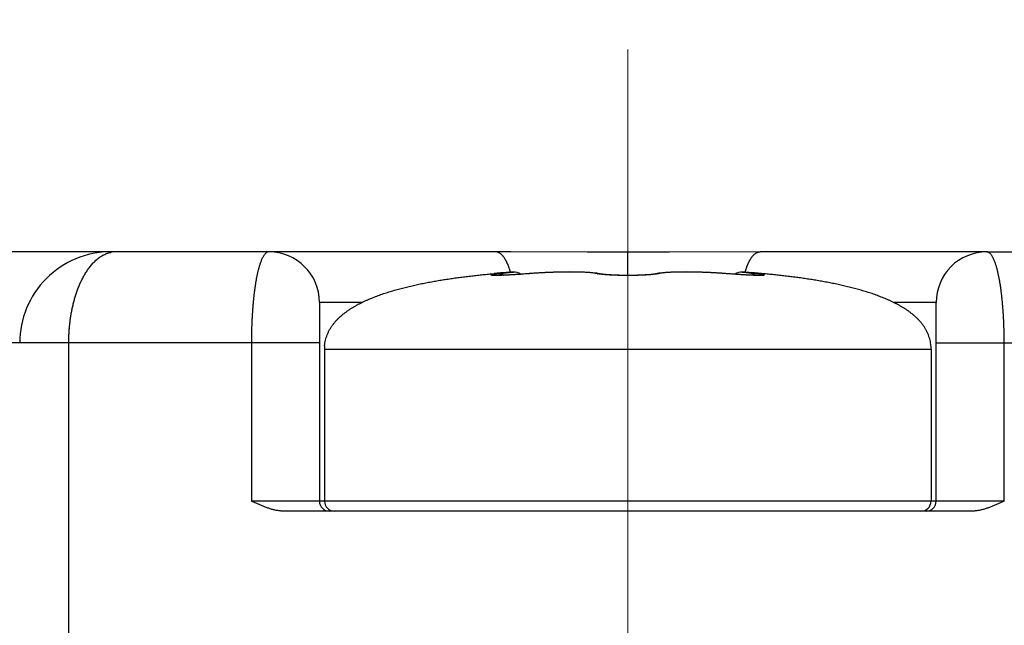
# Model space of a CAD drawing. Header units: millimetres. Extents: x 0 to 594, y 0 to 420.
# Tile 116 of 132: x 510.14 to 519.87, y 266.36 to 272.35. Entities that reach past the tile are written whole.
import ezdxf

# ---------------------------------------------------------------- set-up
doc = ezdxf.new("R2010")
doc.units = ezdxf.units.MM
doc.header["$LTSCALE"] = 0.257233
doc.linetypes.add('CENTER', pattern=[50.8, 31.75, -6.35, 6.35, -6.35])
doc.layers.add('NoLayerName_001', color=7, linetype='Continuous')
doc.styles.get("Standard").update_dxf_attribs({"font": 'txt', "bigfont": 'extfont2'})
doc.dimstyles.get("Standard").update_dxf_attribs({"dimtxt": 2.5, "dimasz": 2.5, "dimexe": 1, "dimexo": 1, "dimtad": 1, "dimdec": 3, "dimzin": 0, "dimdsep": 46, "dimtxsty": 'Standard', "dimcen": 2.5, "dimadec": 3, "dimazin": 0, "dimtfac": 0.75, "dimtdec": 3, "dimtmove": 0, "dimatfit": 3, "dimfxl": 1, "dimarcsym": 0})

# ---------------------------------------------------------------- blocks, each defined once
blk = doc.blocks.new('_OPEN30')
at = {"color": 0, "linetype": 'ByBlock', "lineweight": -2}
for p, q in [((-1, 0.267949), (0, 0)), ((0, 0), (-1, -0.267949)), ((0, 0), (-1, 0))]:
    blk.add_line(p, q, dxfattribs=at)
blk = doc.blocks.new('*D35')
at = {"layer": 'Defpoints', "color": 0}
for p in [(503.1507, 277.576), (503.1507, 237.6513), (529.1507, 237.6513)]:
    blk.add_point(p, dxfattribs=at)
at = {"layer": 'NoLayerName_001', "color": 0, "linetype": 'Continuous', "lineweight": 13}
for p, q in [((503.1507, 239.0655), (503.1507, 278.9902)), ((529.1507, 239.0655), (529.1507, 278.9902)), ((527.0294, 277.576), (505.272, 277.576))]:
    blk.add_line(p, q, dxfattribs=at)
at = {"layer": 'NoLayerName_001', "color": 0, "lineweight": 13, "xscale": 2.1213, "yscale": 2.1213, "zscale": 2.1213, "rotation": 180}
blk.add_blockref('_OPEN30', (503.1507, 277.576), dxfattribs=at)
at = {"layer": 'NoLayerName_001', "color": 0, "lineweight": 13, "xscale": 2.1213, "yscale": 2.1213, "zscale": 2.1213}
blk.add_blockref('_OPEN30', (529.1507, 277.576), dxfattribs=at)
at = {"layer": 'NoLayerName_001', "color": 0, "lineweight": 13, "insert": (516.1507, 281.465), "char_height": 4.9497, "attachment_point": 5}
blk.add_mtext('\\W0.8000;26', dxfattribs=at)

msp = doc.modelspace()

# ---------------------------------------------------------------- linework, layer by layer
at = {"layer": 'NoLayerName_001', "color": 2, "linetype": 'CENTER', "lineweight": 13}
msp.add_line((516.1507, 272.0516), (516.1507, 221.9516), dxfattribs=at)
at = {"layer": 'NoLayerName_001', "color": 7, "linetype": 'Continuous', "lineweight": 25}
for p, q in [((510.9426, 270.0513), (508.6507, 270.0513)), ((511.0258, 270.0513), (510.9426, 270.0513)), ((514.9929, 270.0512), (511.0164, 270.0513)), ((511.0358, 270.0513), (511.0258, 270.0513)), ((511.0843, 270.0513), (511.0358, 270.0513)), ((512.6007, 270.0513), (511.0843, 270.0513)), ((514.8421, 270.0513), (512.6007, 270.0513)), ((515.7485, 270.0497), (514.9929, 270.0512)), ((516.1507, 270.0494), (515.7485, 270.0497)), ((516.5618, 270.0498), (516.1507, 270.0494)), ((517.4594, 270.0513), (516.5618, 270.0498)), ((519.7007, 270.0513), (517.4594, 270.0513)), ((519.7007, 270.0513), (517.4594, 270.0513)), ((519.7007, 270.0513), (521.2172, 270.0513)), ((514.8423, 269.8379), (514.8283, 269.8367)), ((514.934, 269.8205), (514.9121, 269.8197)), ((514.9978, 269.8238), (514.9708, 269.8223)), ((515.0415, 269.8264), (514.9978, 269.8238)), ((515.0883, 269.8295), (515.0415, 269.8264)), ((515.1374, 269.833), (515.0883, 269.8295)), ((515.1743, 269.8358), (515.1374, 269.833)), ((515.8756, 269.8334), (515.8445, 269.8392)), ((516.0658, 269.8194), (516.0262, 269.8206)), ((516.0953, 269.8187), (516.0541, 269.8197)), ((516.1256, 269.8184), (516.0829, 269.819)), ((516.1562, 269.8183), (516.1124, 269.8185)), ((516.1716, 269.8184), (516.142, 269.8183)), ((516.2006, 269.8187), (516.1562, 269.8183)), ((516.2288, 269.8192), (516.1866, 269.8185)), ((516.2559, 269.8199), (516.2164, 269.8189)), ((516.2816, 269.8209), (516.2451, 269.8196)), ((516.3056, 269.822), (516.2723, 269.8205)), ((516.3279, 269.8232), (516.2979, 269.8216)), ((516.3482, 269.8246), (516.3214, 269.8228)), ((516.3665, 269.826), (516.3428, 269.8242)), ((516.3826, 269.8275), (516.362, 269.8256)), ((516.3966, 269.829), (516.379, 269.8271)), ((516.4083, 269.8305), (516.3938, 269.8287)), ((516.458, 269.8394), (516.426, 269.8334)), ((517.1792, 269.8318), (517.0761, 269.8395)), ((517.1313, 269.8354), (517.1272, 269.8358)), ((517.2261, 269.8286), (517.1774, 269.832)), ((517.271, 269.8257), (517.2261, 269.8286)), ((517.3129, 269.8233), (517.271, 269.8257)), ((517.3389, 269.8219), (517.3129, 269.8233)), ((517.363, 269.8207), (517.3389, 269.8219)), ((517.4142, 269.8189), (517.3953, 269.8194)), ((517.4592, 269.8379), (517.4745, 269.8365)), ((513.1007, 269.5513), (513.1007, 267.5875)), ((519.2007, 267.5875), (519.2007, 269.5513)), ((513.1507, 269.0875), (513.1507, 267.5875)), ((519.1507, 269.0875), (519.1507, 267.5875)), ((519.5535, 267.4875), (512.748, 267.4875))]:
    msp.add_line(p, q, dxfattribs=at)
at = {"layer": 'NoLayerName_001', "color": 8, "linetype": 'Continuous', "lineweight": 25}
for p, q in [((516.1507, 269.8183), (516.1507, 270.0494)), ((515.1754, 269.8356), (515.1743, 269.8358)), ((516.4247, 269.8311), (516.406, 269.8287)), ((517.1261, 269.8356), (517.1272, 269.8358)), ((513.5227, 269.5513), (513.1007, 269.5513)), ((519.2007, 269.5513), (518.7788, 269.5513)), ((513.1007, 269.1513), (508.4013, 269.1513)), ((510.6214, 266.1875), (510.6214, 269.1513)), ((512.4276, 269.1513), (512.4276, 267.5875)), ((519.1507, 269.0875), (513.1507, 269.0875)), ((519.2007, 269.1513), (524.0228, 269.1513)), ((519.8739, 267.5875), (519.8739, 269.1513)), ((519.8739, 267.5875), (512.4276, 267.5875))]:
    msp.add_line(p, q, dxfattribs=at)
at = {"layer": 'NoLayerName_001', "color": 7, "linetype": 'Continuous', "lineweight": 25}
for points in [[(514.8423, 269.8184), (514.8379, 269.8184), (514.8342, 269.8186), (514.8314, 269.8187), (514.83, 269.8188)], [(514.9121, 269.8197), (514.8924, 269.819), (514.8834, 269.8188), (514.875, 269.8186), (514.8672, 269.8184), (514.86, 269.8183), (514.8534, 269.8183), (514.8475, 269.8183), (514.8423, 269.8184)], [(514.9708, 269.8223), (514.9458, 269.8211), (514.934, 269.8205)], [(515.8445, 269.8392), (515.7975, 269.8448), (515.7465, 269.8485), (515.6912, 269.8508), (515.6322, 269.852), (515.5701, 269.8522), (515.5054, 269.8514), (515.4385, 269.8498), (515.3697, 269.8474), (515.2993, 269.844), (515.2272, 269.8396), (515.1743, 269.8358)], [(516.0374, 269.8202), (515.9996, 269.8218), (515.9747, 269.8231), (515.9519, 269.8247), (515.9315, 269.8263), (515.9137, 269.828), (515.8989, 269.8297), (515.8871, 269.8314), (515.8789, 269.8328), (515.8751, 269.8335)], [(516.0107, 269.8213), (515.9858, 269.8225), (515.963, 269.8239), (515.9424, 269.8254), (515.9243, 269.827), (515.9086, 269.8286), (515.8955, 269.8302), (515.8851, 269.8317), (515.8779, 269.833)], [(516.4264, 269.8335), (516.4233, 269.8329), (516.4161, 269.8316), (516.4062, 269.8302)], [(516.4242, 269.8331), (516.4177, 269.8319), (516.4083, 269.8305)], [(517.0761, 269.8395), (517.004, 269.8439), (516.9335, 269.8473), (516.8647, 269.8498), (516.7978, 269.8514), (516.733, 269.8522), (516.6709, 269.852), (516.6117, 269.8508), (516.5563, 269.8485), (516.5051, 269.8449), (516.458, 269.8394)], [(517.3953, 269.8194), (517.3743, 269.8203), (517.363, 269.8207)], [(517.4613, 269.8184), (517.4565, 269.8183), (517.451, 269.8183), (517.4449, 269.8183), (517.4381, 269.8184), (517.4307, 269.8185), (517.4228, 269.8186), (517.4142, 269.8189)], [(517.4728, 269.8189), (517.4726, 269.8189), (517.4712, 269.8188), (517.4687, 269.8186), (517.4654, 269.8185), (517.4613, 269.8184)]]:
    msp.add_lwpolyline(points, dxfattribs=at)
at = {"layer": 'NoLayerName_001', "color": 8, "linetype": 'Continuous', "lineweight": 25}
for centre, radius, start, end in [((511.0358, 269.1514), 0.8999, 90.00378, 180.0038), ((511.0846, 269.8095), 0.2418, 90.07169, 101.48498), ((515.0466, 268.3808), 1.4648, 96.71205, 97.67911), ((515.8553, 269.7471), 0.0886, 81.02809, 92.93898), ((515.8962, 270.0367), 0.2062, 257.25262, 258.72244), ((515.8552, 269.7466), 0.0892, 77.09716, 81.03982), ((516.4463, 269.7466), 0.0892, 98.93885, 102.8631), ((516.4462, 269.7471), 0.0886, 87.06068, 98.95059), ((517.2376, 268.2417), 1.605, 82.48186, 83.25346)]:
    msp.add_arc(centre, radius, start, end, dxfattribs=at)
at = {"layer": 'NoLayerName_001', "color": 7, "linetype": 'Continuous', "lineweight": 25}
for centre, radius, start, end in [((512.6007, 269.5513), 0.5, 0.00208, 90), ((519.7007, 269.5513), 0.5, 89.9989, 180), ((515.7048, 260.0911), 9.7849, 94.86478, 95.05671), ((515.7428, 259.6508), 10.2268, 94.06038, 95.04919), ((515.7699, 259.3025), 10.5762, 94.07344, 94.85407), ((515.0257, 269.7522), 0.1, 50.92677, 94.07714), ((517.2757, 269.7522), 0.1, 85.92286, 129.07199), ((516.54, 259.4159), 10.4625, 84.95985, 85.92845), ((516.5453, 259.478), 10.4001, 85.16294, 85.93329), ((516.5952, 260.0737), 9.8024, 84.94563, 85.15993), ((513.5727, 269.0877), 0.422, 175.11927, 180.02337), ((513.5655, 269.088), 0.4147, 175.07631, 180.06633), ((518.7288, 269.0877), 0.422, 359.97663, 4.88073), ((518.736, 269.088), 0.4147, 359.93367, 4.92369), ((513.2007, 267.5875), 0.1, 180, 270), ((513.2507, 267.5875), 0.1, 180, 270), ((519.0507, 267.5875), 0.1, 270, 0), ((519.1007, 267.5875), 0.1, 270, 0)]:
    msp.add_arc(centre, radius, start, end, dxfattribs=at)
at = {"layer": 'NoLayerName_001', "color": 8, "linetype": 'Continuous', "lineweight": 25}
for points, knots in [([(510.8459, 269.9227), (510.8506, 269.928), (510.8597, 269.9386), (510.8744, 269.9536), (510.8896, 269.9681), (510.9056, 269.9818), (510.9223, 269.9946), (510.9397, 270.0065), (510.9578, 270.0173), (510.9766, 270.0268), (510.996, 270.035), (511.016, 270.0418), (511.0297, 270.0448), (511.0365, 270.0465)], [0, 0, 0, 0, 0.021003, 0.0420132, 0.0630389, 0.0840672, 0.105091, 0.1261191, 0.1471775, 0.1682743, 0.1893638, 0.2104109, 0.231403, 0.231403, 0.231403, 0.231403]), ([(512.6007, 270.0513), (512.5956, 270.0502), (512.5849, 270.0493), (512.5716, 270.0399), (512.5606, 270.0288), (512.5511, 270.0161), (512.5429, 270.0027), (512.5356, 269.9887), (512.5289, 269.9745), (512.5229, 269.96), (512.5173, 269.9452), (512.5122, 269.9304), (512.5074, 269.9153), (512.503, 269.9002), (512.4988, 269.8851), (512.4948, 269.8698), (512.491, 269.8546), (512.4875, 269.8393), (512.4841, 269.8239), (512.4809, 269.8085), (512.4779, 269.7931), (512.475, 269.7776), (512.4722, 269.7622), (512.4696, 269.7467), (512.467, 269.7311), (512.4646, 269.7156), (512.4623, 269.7), (512.4601, 269.6845), (512.458, 269.6689), (512.456, 269.6533), (512.4541, 269.6377), (512.4523, 269.6221), (512.4505, 269.6064), (512.4489, 269.5908), (512.4473, 269.5752), (512.4458, 269.5595), (512.4443, 269.5439), (512.4429, 269.5282), (512.4416, 269.5125), (512.4404, 269.4969), (512.4396, 269.4864), (512.4392, 269.4812)], [0, 0, 0, 0, 0.0157425, 0.0314943, 0.0472565, 0.0629925, 0.078724, 0.0944543, 0.1101825, 0.1259068, 0.1416382, 0.1573806, 0.1731309, 0.1888806, 0.2046208, 0.2203525, 0.2360787, 0.2518017, 0.2675231, 0.283244, 0.2989649, 0.314686, 0.3304074, 0.3461296, 0.3618527, 0.3775767, 0.3933014, 0.4090265, 0.4247518, 0.4404767, 0.4562008, 0.4719241, 0.4876469, 0.5033693, 0.5190915, 0.5348136, 0.5505356, 0.5662575, 0.5819795, 0.5977014, 0.6134232, 0.6134232, 0.6134232, 0.6134232]), ([(514.9897, 269.8507), (514.9889, 269.8535), (514.9874, 269.8592), (514.9849, 269.8676), (514.9823, 269.876), (514.9796, 269.8843), (514.9769, 269.8926), (514.9739, 269.9009), (514.9709, 269.9091), (514.9677, 269.9173), (514.9644, 269.9254), (514.961, 269.9335), (514.9574, 269.9415), (514.9537, 269.9494), (514.9498, 269.9573), (514.9457, 269.965), (514.9414, 269.9727), (514.9369, 269.9802), (514.9322, 269.9876), (514.9272, 269.9949), (514.922, 270.002), (514.9166, 270.0089), (514.9108, 270.0156), (514.9047, 270.0219), (514.8982, 270.0278), (514.8913, 270.0333), (514.884, 270.0383), (514.8762, 270.0427), (514.868, 270.0463), (514.8596, 270.0491), (514.8509, 270.051), (514.845, 270.0511), (514.8421, 270.0513)], [0, 0, 0, 0, 0.0087595, 0.017522, 0.0262864, 0.035052, 0.0438181, 0.0525842, 0.0613504, 0.0701167, 0.0788837, 0.0876522, 0.0964228, 0.1051942, 0.1139649, 0.1227345, 0.1315036, 0.1402744, 0.1490503, 0.1578363, 0.1666381, 0.1754493, 0.1842557, 0.1930521, 0.2018442, 0.2106512, 0.2195072, 0.2284324, 0.2373678, 0.2462573, 0.2550755, 0.2638367, 0.2638367, 0.2638367, 0.2638367]), ([(517.3118, 269.8507), (517.3126, 269.8535), (517.3141, 269.8592), (517.3166, 269.8676), (517.3192, 269.876), (517.3219, 269.8843), (517.3246, 269.8926), (517.3276, 269.9009), (517.3306, 269.9091), (517.3338, 269.9173), (517.3371, 269.9254), (517.3405, 269.9335), (517.3441, 269.9415), (517.3478, 269.9494), (517.3517, 269.9573), (517.3558, 269.965), (517.3601, 269.9727), (517.3646, 269.9802), (517.3693, 269.9876), (517.3743, 269.9949), (517.3795, 270.002), (517.3849, 270.0089), (517.3907, 270.0156), (517.3968, 270.0219), (517.4033, 270.0278), (517.4102, 270.0333), (517.4175, 270.0383), (517.4253, 270.0427), (517.4335, 270.0463), (517.4419, 270.0491), (517.4506, 270.051), (517.4565, 270.0511), (517.4594, 270.0513)], [0, 0, 0, 0, 0.0087595, 0.017522, 0.0262865, 0.0350521, 0.0438182, 0.0525844, 0.0613506, 0.070117, 0.078884, 0.0876525, 0.0964231, 0.1051946, 0.1139653, 0.1227349, 0.1315041, 0.1402749, 0.1490508, 0.1578368, 0.1666386, 0.1754499, 0.1842563, 0.1930527, 0.2018448, 0.2106519, 0.219508, 0.2284331, 0.2373685, 0.2462581, 0.2550763, 0.2638375, 0.2638375, 0.2638375, 0.2638375]), ([(519.8293, 269.7621), (519.8283, 269.7673), (519.8265, 269.7776), (519.8236, 269.7931), (519.8206, 269.8085), (519.8174, 269.8239), (519.814, 269.8393), (519.8105, 269.8546), (519.8067, 269.8698), (519.8027, 269.8851), (519.7985, 269.9002), (519.7941, 269.9153), (519.7893, 269.9304), (519.7842, 269.9452), (519.7786, 269.96), (519.7726, 269.9745), (519.7659, 269.9887), (519.7586, 270.0027), (519.7504, 270.0161), (519.7409, 270.0288), (519.7299, 270.0399), (519.7166, 270.0493), (519.7059, 270.0502), (519.7007, 270.0513)], [0, 0, 0, 0, 0.0157215, 0.0314425, 0.0471634, 0.0628842, 0.0786055, 0.0943285, 0.1100546, 0.1257863, 0.1415264, 0.1572762, 0.1730265, 0.1887689, 0.2045004, 0.2202246, 0.2359527, 0.251683, 0.2674144, 0.2831504, 0.2989127, 0.3146642, 0.3304068, 0.3304068, 0.3304068, 0.3304068]), ([(510.6214, 269.1513), (510.6214, 269.1583), (510.6215, 269.1723), (510.6219, 269.1932), (510.6225, 269.2142), (510.6234, 269.2352), (510.6245, 269.2561), (510.6259, 269.2771), (510.6276, 269.298), (510.6295, 269.3189), (510.6316, 269.3398), (510.6341, 269.3606), (510.6367, 269.3814), (510.6397, 269.4022), (510.6429, 269.4229), (510.6465, 269.4436), (510.6502, 269.4642), (510.6543, 269.4848), (510.6587, 269.5054), (510.6633, 269.5258), (510.6683, 269.5462), (510.6736, 269.5665), (510.6791, 269.5867), (510.685, 269.6069), (510.6913, 269.6269), (510.6978, 269.6469), (510.7047, 269.6667), (510.712, 269.6864), (510.7197, 269.7059), (510.7277, 269.7253), (510.7361, 269.7445), (510.745, 269.7636), (510.7542, 269.7824), (510.7639, 269.801), (510.7741, 269.8194), (510.7847, 269.8375), (510.7958, 269.8553), (510.8075, 269.8728), (510.8197, 269.8899), (510.8324, 269.9066), (510.8414, 269.9173), (510.8459, 269.9227)], [0, 0, 0, 0, 0.0209751, 0.041953, 0.0629333, 0.0839153, 0.1048985, 0.1258825, 0.1468668, 0.167851, 0.1888348, 0.2098179, 0.2308002, 0.2517818, 0.2727629, 0.293744, 0.3147255, 0.3357082, 0.356692, 0.3776761, 0.39866, 0.4196436, 0.4406273, 0.4616117, 0.4825977, 0.5035856, 0.5245738, 0.5455614, 0.5665481, 0.5875346, 0.6085225, 0.6295143, 0.6505092, 0.6715039, 0.692497, 0.7134895, 0.7344845, 0.7554872, 0.7764971, 0.797506, 0.8185107, 0.8185107, 0.8185107, 0.8185107]), ([(514.8508, 269.8177), (514.85, 269.8177), (514.8485, 269.8177), (514.8461, 269.8177), (514.8438, 269.8177), (514.8415, 269.8177), (514.8391, 269.8177), (514.8368, 269.8177), (514.8349, 269.8177), (514.8333, 269.8177), (514.8321, 269.8177), (514.831, 269.8178), (514.8298, 269.8178), (514.8286, 269.8178), (514.8275, 269.8178), (514.8263, 269.8178), (514.8251, 269.8179), (514.824, 269.8179), (514.8228, 269.8179), (514.8216, 269.818), (514.8205, 269.818), (514.8193, 269.8181), (514.8181, 269.8181), (514.817, 269.8182), (514.8158, 269.8182), (514.8146, 269.8183), (514.8135, 269.8184), (514.8123, 269.8185), (514.8111, 269.8186), (514.81, 269.8187), (514.8088, 269.8188), (514.8077, 269.8189), (514.8065, 269.819), (514.8053, 269.8192), (514.8042, 269.8194), (514.803, 269.8196), (514.8019, 269.8199), (514.8008, 269.8203), (514.7997, 269.8206), (514.7994, 269.8221), (514.8003, 269.8224), (514.8006, 269.8227)], [0, 0, 0, 0, 0.00233374, 0.00466754, 0.00700135, 0.00933518, 0.011669, 0.0140028, 0.01633658, 0.01750347, 0.01867035, 0.01983723, 0.0210041, 0.02217098, 0.02333786, 0.02450474, 0.02567162, 0.02683849, 0.02800537, 0.02917224, 0.03033912, 0.03150601, 0.03267291, 0.03383981, 0.03500671, 0.0361736, 0.03734051, 0.03850745, 0.03967442, 0.04084139, 0.04200834, 0.0431753, 0.04434237, 0.04550951, 0.04667657, 0.04784406, 0.04901237, 0.05017692, 0.05134396, 0.05239207, 0.05366932, 0.05366932, 0.05366932, 0.05366932]), ([(514.8006, 269.8227), (514.801, 269.8228), (514.8016, 269.8232), (514.8027, 269.8236), (514.8038, 269.824), (514.8049, 269.8243), (514.806, 269.8247), (514.8072, 269.825), (514.8083, 269.8253), (514.8095, 269.8256), (514.8106, 269.8258), (514.8117, 269.8261), (514.8129, 269.8263), (514.814, 269.8266), (514.8151, 269.8268), (514.8163, 269.827), (514.8174, 269.8273), (514.8186, 269.8275), (514.8197, 269.8277), (514.8209, 269.8279), (514.822, 269.8281), (514.8232, 269.8283), (514.8243, 269.8285), (514.8255, 269.8287), (514.8266, 269.8289), (514.8278, 269.8291), (514.8289, 269.8293), (514.8301, 269.8295), (514.8312, 269.8297), (514.8324, 269.8299), (514.8339, 269.8301), (514.8358, 269.8304), (514.8381, 269.8307), (514.8405, 269.8311), (514.8428, 269.8314), (514.8451, 269.8317), (514.8474, 269.8321), (514.8493, 269.8323), (514.8505, 269.8325), (514.8509, 269.8325)], [0, 0, 0, 0, 0.00119077, 0.00231217, 0.00345087, 0.0046169, 0.00579727, 0.00697891, 0.00815324, 0.00932136, 0.01048554, 0.01164793, 0.01281063, 0.01397503, 0.01514097, 0.01630806, 0.01747593, 0.01864417, 0.0198124, 0.02098025, 0.02214768, 0.02331476, 0.02448157, 0.02564819, 0.02681469, 0.02798113, 0.0291476, 0.03031414, 0.03148075, 0.03264743, 0.03381418, 0.03614784, 0.03848169, 0.04081567, 0.04314973, 0.04548381, 0.04781784, 0.05015174, 0.05131862, 0.05131862, 0.05131862, 0.05131862]), ([(515.1754, 269.8356), (515.1668, 269.835), (515.1495, 269.8336), (515.1235, 269.8317), (515.0976, 269.8299), (515.0716, 269.8281), (515.05, 269.8267), (515.0327, 269.8256), (515.0197, 269.8248), (515.0067, 269.824), (514.9938, 269.8233), (514.9808, 269.8226), (514.9678, 269.8219), (514.9548, 269.8212), (514.9418, 269.8206), (514.9288, 269.82), (514.9158, 269.8195), (514.9028, 269.819), (514.8898, 269.8185), (514.8768, 269.8182), (514.8638, 269.8179), (514.8551, 269.8178), (514.8508, 269.8177)], [0, 0, 0, 0, 0.0260129, 0.0520262, 0.0780397, 0.1040531, 0.1300664, 0.1430729, 0.1560794, 0.1690858, 0.1820922, 0.1950985, 0.2081047, 0.221111, 0.2341174, 0.2471239, 0.2601308, 0.2731381, 0.2861454, 0.2991523, 0.3121588, 0.325165, 0.325165, 0.325165, 0.325165]), ([(514.8754, 269.8356), (514.8849, 269.8368), (514.9052, 269.8392), (514.9339, 269.8425), (514.9589, 269.8453), (514.9816, 269.8479), (514.9971, 269.8496), (515.0079, 269.8508), (515.0115, 269.8511), (515.0151, 269.8515), (515.0174, 269.8518), (515.0186, 269.852)], [0, 0, 0, 0, 0.0288351, 0.0612747, 0.0865056, 0.1045274, 0.1297584, 0.1333627, 0.1369667, 0.140571, 0.1441758, 0.1441758, 0.1441758, 0.1441758]), ([(514.8754, 269.8356), (514.8762, 269.8357), (514.8778, 269.8358), (514.8803, 269.8358), (514.8828, 269.8357), (514.8852, 269.8354), (514.8877, 269.8351), (514.8901, 269.8347), (514.8925, 269.8342), (514.8949, 269.8336), (514.8973, 269.8329), (514.8997, 269.8322), (514.902, 269.8313), (514.9043, 269.8303), (514.9065, 269.8293), (514.9087, 269.8282), (514.9109, 269.827), (514.913, 269.8258), (514.9151, 269.8244), (514.9171, 269.823), (514.9191, 269.8216), (514.9204, 269.8206), (514.921, 269.8201)], [0, 0, 0, 0, 0.0024554, 0.00491502, 0.0073788, 0.00984644, 0.01231737, 0.01479088, 0.01726607, 0.01974189, 0.02221721, 0.02469084, 0.02716233, 0.02963232, 0.03210132, 0.03456954, 0.03703698, 0.03950337, 0.04196827, 0.04443102, 0.04689079, 0.04934658, 0.04934658, 0.04934658, 0.04934658]), ([(515.2654, 269.8419), (515.2604, 269.8416), (515.2504, 269.8409), (515.2354, 269.84), (515.2204, 269.839), (515.2054, 269.8379), (515.1904, 269.8368), (515.1804, 269.836), (515.1754, 269.8356)], [0, 0, 0, 0, 0.01503549, 0.03007083, 0.045106, 0.06014098, 0.07517574, 0.09021027, 0.09021027, 0.09021027, 0.09021027]), ([(515.8507, 269.8356), (515.8458, 269.8366), (515.836, 269.8388), (515.8211, 269.841), (515.8062, 269.8428), (515.7912, 269.8444), (515.7762, 269.8458), (515.7613, 269.8469), (515.7463, 269.8479), (515.7312, 269.8487), (515.7162, 269.8494), (515.7012, 269.85), (515.6862, 269.8505), (515.6711, 269.8509), (515.6561, 269.8513), (515.6411, 269.8515), (515.626, 269.8517), (515.611, 269.8519), (515.596, 269.8519), (515.5809, 269.852), (515.5659, 269.8519), (515.5509, 269.8518), (515.5358, 269.8517), (515.5208, 269.8515), (515.5058, 269.8513), (515.4907, 269.851), (515.4757, 269.8507), (515.4607, 269.8503), (515.4457, 269.8499), (515.4306, 269.8494), (515.4156, 269.8489), (515.4006, 269.8484), (515.3855, 269.8478), (515.3705, 269.8472), (515.3555, 269.8466), (515.3405, 269.8459), (515.3255, 269.8452), (515.3105, 269.8444), (515.2954, 269.8436), (515.2804, 269.8428), (515.2704, 269.8422), (515.2654, 269.8419)], [0, 0, 0, 0, 0.0150324, 0.0300744, 0.0451235, 0.0601658, 0.0752017, 0.090235, 0.1052678, 0.1203014, 0.135336, 0.1503715, 0.1654076, 0.1804437, 0.1954791, 0.2105141, 0.2255488, 0.2405833, 0.2556178, 0.2706524, 0.285687, 0.3007216, 0.3157563, 0.3307911, 0.3458258, 0.3608605, 0.375895, 0.3909295, 0.4059639, 0.4209984, 0.4360331, 0.4510679, 0.4661029, 0.4811381, 0.4961736, 0.5112092, 0.5262448, 0.5412806, 0.5563163, 0.571352, 0.5863876, 0.5863876, 0.5863876, 0.5863876]), ([(515.911, 269.8271), (515.9101, 269.8272), (515.9083, 269.8274), (515.9055, 269.8277), (515.9027, 269.8279), (515.9, 269.8282), (515.8972, 269.8285), (515.8944, 269.8289), (515.8917, 269.8292), (515.8889, 269.8295), (515.8861, 269.8298), (515.8834, 269.8302), (515.8806, 269.8306), (515.8779, 269.8309), (515.8751, 269.8313), (515.8723, 269.8317), (515.8696, 269.8321), (515.8668, 269.8326), (515.8641, 269.833), (515.8614, 269.8335), (515.8586, 269.834), (515.8568, 269.8344), (515.8559, 269.8345)], [0, 0, 0, 0, 0.00278313, 0.00556625, 0.00834938, 0.0111325, 0.01391565, 0.01669883, 0.01948205, 0.02226536, 0.02504876, 0.02783231, 0.03061603, 0.03339996, 0.03618401, 0.03896803, 0.04175193, 0.04453563, 0.0473191, 0.05010235, 0.05288546, 0.05566853, 0.05566853, 0.05566853, 0.05566853]), ([(515.9357, 269.825), (515.9316, 269.8253), (515.9234, 269.8259), (515.9151, 269.8267), (515.911, 269.8271)], [0, 0, 0, 0, 0.01239021, 0.02478006, 0.02478006, 0.02478006, 0.02478006]), ([(516.406, 269.8287), (516.4019, 269.8283), (516.3937, 269.8274), (516.3814, 269.8262), (516.369, 269.8252), (516.3567, 269.8243), (516.3443, 269.8234), (516.332, 269.8226), (516.3196, 269.8219), (516.3072, 269.8213), (516.2948, 269.8207), (516.2825, 269.8202), (516.2701, 269.8197), (516.2577, 269.8193), (516.2453, 269.8189), (516.2329, 269.8186), (516.2205, 269.8183), (516.2081, 269.8181), (516.1957, 269.8179), (516.1834, 269.8178), (516.171, 269.8177), (516.1586, 269.8177), (516.1462, 269.8177), (516.1338, 269.8177), (516.1214, 269.8178), (516.109, 269.8179), (516.0966, 269.8181), (516.0842, 269.8183), (516.0718, 269.8185), (516.0595, 269.8188), (516.0471, 269.8192), (516.0347, 269.8196), (516.0223, 269.8201), (516.0099, 269.8206), (515.9975, 269.8211), (515.9852, 269.8217), (515.9728, 269.8224), (515.9604, 269.8232), (515.9481, 269.824), (515.9398, 269.8246), (515.9357, 269.825)], [0, 0, 0, 0, 0.0123898, 0.0247802, 0.0371712, 0.0495623, 0.0619529, 0.0743431, 0.0867331, 0.0991231, 0.1115131, 0.1239031, 0.1362932, 0.1486835, 0.1610739, 0.1734645, 0.1858554, 0.1982465, 0.2106377, 0.2230291, 0.2354206, 0.2478121, 0.2602035, 0.2725948, 0.284986, 0.297377, 0.3097678, 0.3221584, 0.3345489, 0.3469391, 0.3593293, 0.3717194, 0.3841094, 0.3964994, 0.4088894, 0.4212795, 0.4336697, 0.4460602, 0.458451, 0.4708416, 0.4708416, 0.4708416, 0.4708416]), ([(516.4508, 269.8356), (516.4504, 269.8355), (516.4495, 269.8354), (516.4482, 269.8351), (516.4469, 269.8348), (516.4456, 269.8345), (516.4443, 269.8343), (516.443, 269.834), (516.4417, 269.8338), (516.4404, 269.8336), (516.4391, 269.8333), (516.4378, 269.8331), (516.4365, 269.8329), (516.4352, 269.8327), (516.4339, 269.8324), (516.4325, 269.8322), (516.4312, 269.832), (516.4299, 269.8318), (516.4286, 269.8316), (516.4273, 269.8314), (516.426, 269.8313), (516.4251, 269.8311), (516.4247, 269.8311)], [0, 0, 0, 0, 0.00132551, 0.00265103, 0.00397659, 0.00530217, 0.00662775, 0.00795332, 0.00927891, 0.01060452, 0.01193017, 0.01325585, 0.01458156, 0.0159073, 0.01723307, 0.01855885, 0.01988463, 0.02121041, 0.02253616, 0.02386187, 0.02518751, 0.02651307, 0.02651307, 0.02651307, 0.02651307]), ([(516.5402, 269.8469), (516.5352, 269.8465), (516.5252, 269.8458), (516.5103, 269.8444), (516.4953, 269.8428), (516.4804, 269.841), (516.4655, 269.8388), (516.4557, 269.8366), (516.4508, 269.8356)], [0, 0, 0, 0, 0.01503326, 0.03006923, 0.04511155, 0.06016061, 0.07520261, 0.090235, 0.090235, 0.090235, 0.090235]), ([(517.1261, 269.8356), (517.1211, 269.836), (517.1111, 269.8368), (517.0961, 269.8379), (517.0811, 269.839), (517.0661, 269.84), (517.0511, 269.8409), (517.0361, 269.8419), (517.0211, 269.8428), (517.0061, 269.8436), (516.991, 269.8444), (516.976, 269.8452), (516.961, 269.8459), (516.946, 269.8466), (516.931, 269.8472), (516.9159, 269.8478), (516.9009, 269.8484), (516.8859, 269.8489), (516.8709, 269.8494), (516.8558, 269.8499), (516.8408, 269.8503), (516.8258, 269.8507), (516.8107, 269.851), (516.7957, 269.8513), (516.7807, 269.8515), (516.7657, 269.8517), (516.7506, 269.8518), (516.7356, 269.8519), (516.7205, 269.852), (516.7055, 269.8519), (516.6905, 269.8519), (516.6754, 269.8517), (516.6604, 269.8515), (516.6454, 269.8513), (516.6303, 269.8509), (516.6153, 269.8505), (516.6003, 269.85), (516.5853, 269.8494), (516.5702, 269.8487), (516.5552, 269.8479), (516.5452, 269.8472), (516.5402, 269.8469)], [0, 0, 0, 0, 0.0150345, 0.0300693, 0.0451043, 0.0601394, 0.0751748, 0.0902103, 0.1052459, 0.1202816, 0.1353173, 0.150353, 0.1653887, 0.1804243, 0.1954597, 0.210495, 0.22553, 0.2405648, 0.2555994, 0.2706339, 0.2856684, 0.3007028, 0.3157374, 0.330772, 0.3458068, 0.3608415, 0.3758762, 0.3909109, 0.4059455, 0.42098, 0.4360145, 0.4510491, 0.4660837, 0.4811187, 0.4961542, 0.5111902, 0.5262263, 0.5412618, 0.5562964, 0.57133, 0.5863628, 0.5863628, 0.5863628, 0.5863628]), ([(517.4569, 269.8177), (517.4525, 269.8177), (517.4437, 269.8178), (517.4304, 269.818), (517.4172, 269.8183), (517.4039, 269.8188), (517.3907, 269.8193), (517.3774, 269.8198), (517.3642, 269.8204), (517.351, 269.821), (517.3377, 269.8217), (517.3245, 269.8224), (517.3112, 269.8231), (517.298, 269.8238), (517.2848, 269.8246), (517.2715, 269.8254), (517.2539, 269.8265), (517.2318, 269.8279), (517.2054, 269.8298), (517.1789, 269.8316), (517.1525, 269.8336), (517.1349, 269.835), (517.1261, 269.8356)], [0, 0, 0, 0, 0.0132564, 0.0265131, 0.0397704, 0.0530283, 0.066286, 0.0795432, 0.0928, 0.1060566, 0.119313, 0.1325694, 0.1458258, 0.1590823, 0.1723389, 0.1855956, 0.1988524, 0.2253661, 0.2518801, 0.2783941, 0.3049079, 0.3314213, 0.3314213, 0.3314213, 0.3314213]), ([(517.2829, 269.852), (517.2841, 269.8518), (517.2864, 269.8515), (517.29, 269.8511), (517.2936, 269.8508), (517.3115, 269.8488), (517.3378, 269.8459), (517.3736, 269.8418), (517.4011, 269.8386), (517.4189, 269.8365), (517.4261, 269.8356)], [0, 0, 0, 0, 0.0036048, 0.0072091, 0.0108131, 0.0144174, 0.0612746, 0.0901099, 0.1225495, 0.1441758, 0.1441758, 0.1441758, 0.1441758]), ([(517.4261, 269.8356), (517.4253, 269.8357), (517.4237, 269.8358), (517.4212, 269.8358), (517.4187, 269.8357), (517.4163, 269.8354), (517.4138, 269.8351), (517.4114, 269.8347), (517.409, 269.8342), (517.4066, 269.8336), (517.4042, 269.8329), (517.4018, 269.8322), (517.3995, 269.8313), (517.3972, 269.8303), (517.395, 269.8293), (517.3928, 269.8282), (517.3906, 269.827), (517.3885, 269.8258), (517.3864, 269.8244), (517.3844, 269.823), (517.3824, 269.8216), (517.3811, 269.8206), (517.3805, 269.8201)], [0, 0, 0, 0, 0.00245519, 0.00491461, 0.0073782, 0.00984562, 0.01231636, 0.01478966, 0.01726464, 0.01974025, 0.02221537, 0.02468879, 0.02716007, 0.02962987, 0.03209866, 0.03456668, 0.03703391, 0.0395001, 0.0419648, 0.04442734, 0.04688691, 0.0493425, 0.0493425, 0.0493425, 0.0493425]), ([(517.4476, 269.833), (517.4486, 269.8328), (517.4502, 269.8326), (517.4526, 269.8323), (517.4546, 269.832), (517.4566, 269.8317), (517.4587, 269.8314), (517.4607, 269.8311), (517.4627, 269.8308), (517.4647, 269.8305), (517.4667, 269.8302), (517.4687, 269.8299), (517.4704, 269.8297), (517.4718, 269.8294), (517.4728, 269.8293), (517.4738, 269.8291), (517.4748, 269.8289), (517.4758, 269.8288), (517.4768, 269.8286), (517.4778, 269.8284), (517.4788, 269.8283), (517.4798, 269.8281), (517.4808, 269.8279), (517.4818, 269.8277), (517.4828, 269.8275), (517.4838, 269.8273), (517.4848, 269.8271), (517.4858, 269.8269), (517.4868, 269.8267), (517.4878, 269.8265), (517.4888, 269.8263), (517.4898, 269.8261), (517.4908, 269.8259), (517.4918, 269.8256), (517.4928, 269.8254), (517.4938, 269.8251), (517.4947, 269.8249), (517.4957, 269.8246), (517.4967, 269.8243), (517.4977, 269.824), (517.4983, 269.8238), (517.4986, 269.8237)], [0, 0, 0, 0, 0.00305737, 0.00509565, 0.00713393, 0.00917222, 0.01121051, 0.0132488, 0.01528709, 0.01732538, 0.01936367, 0.02140197, 0.02344029, 0.02445945, 0.02547861, 0.02649777, 0.02751693, 0.02853609, 0.02955524, 0.03057439, 0.03159354, 0.0326127, 0.03363187, 0.03465105, 0.03567027, 0.03668952, 0.03770883, 0.03872819, 0.03974763, 0.04076714, 0.04178662, 0.04280599, 0.04382518, 0.04484411, 0.04586277, 0.04688119, 0.04789965, 0.04891857, 0.04993846, 0.05095989, 0.05198195, 0.05198195, 0.05198195, 0.05198195]), ([(517.4631, 269.8177), (517.4624, 269.8177), (517.461, 269.8177), (517.459, 269.8177), (517.4576, 269.8177), (517.4569, 269.8177)], [0, 0, 0, 0, 0.00203825, 0.004076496, 0.006114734, 0.006114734, 0.006114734, 0.006114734]), ([(517.4986, 269.8237), (517.499, 269.8235), (517.4996, 269.8233), (517.5005, 269.8229), (517.5014, 269.8224), (517.5023, 269.8216), (517.5015, 269.8205), (517.5006, 269.8202), (517.4996, 269.8199), (517.4986, 269.8196), (517.4976, 269.8194), (517.4966, 269.8193), (517.4956, 269.8191), (517.4946, 269.819), (517.4936, 269.8189), (517.4926, 269.8188), (517.4916, 269.8187), (517.4906, 269.8186), (517.4895, 269.8185), (517.4885, 269.8184), (517.4875, 269.8184), (517.4865, 269.8183), (517.4855, 269.8182), (517.4845, 269.8182), (517.4834, 269.8181), (517.4824, 269.8181), (517.4814, 269.818), (517.4804, 269.818), (517.4794, 269.818), (517.4783, 269.8179), (517.4773, 269.8179), (517.4763, 269.8179), (517.4753, 269.8178), (517.4743, 269.8178), (517.4733, 269.8178), (517.4722, 269.8178), (517.4709, 269.8178), (517.4692, 269.8177), (517.4671, 269.8177), (517.4651, 269.8177), (517.4637, 269.8177), (517.4631, 269.8177)], [0, 0, 0, 0, 0.00101998, 0.00203792, 0.00305737, 0.0040678, 0.00504201, 0.00605799, 0.00707817, 0.0080973, 0.00911643, 0.01013569, 0.01115487, 0.01217406, 0.01319337, 0.01421279, 0.01523222, 0.01625152, 0.01727073, 0.01828988, 0.01930901, 0.02032813, 0.02134725, 0.02236636, 0.02338548, 0.02440461, 0.02542375, 0.0264429, 0.02746206, 0.02848122, 0.02950038, 0.03051953, 0.03153866, 0.03255779, 0.03357692, 0.03459605, 0.03561517, 0.03765342, 0.03969167, 0.04172991, 0.04376816, 0.04376816, 0.04376816, 0.04376816]), ([(519.8739, 269.1513), (519.8739, 269.1565), (519.8739, 269.167), (519.8738, 269.1827), (519.8737, 269.1985), (519.8735, 269.2142), (519.8733, 269.2299), (519.873, 269.2456), (519.8727, 269.2613), (519.8723, 269.2771), (519.8719, 269.2928), (519.8714, 269.3085), (519.8708, 269.3242), (519.8702, 269.3399), (519.8696, 269.3556), (519.8689, 269.3713), (519.8681, 269.387), (519.8673, 269.4027), (519.8664, 269.4184), (519.8655, 269.4341), (519.8645, 269.4498), (519.8634, 269.4655), (519.8623, 269.4812), (519.8611, 269.4969), (519.8599, 269.5125), (519.8586, 269.5282), (519.8572, 269.5439), (519.8557, 269.5595), (519.8542, 269.5752), (519.8526, 269.5908), (519.8509, 269.6064), (519.8492, 269.6221), (519.8474, 269.6377), (519.8454, 269.6533), (519.8434, 269.6689), (519.8413, 269.6845), (519.8391, 269.7), (519.8368, 269.7156), (519.8344, 269.7311), (519.8319, 269.7466), (519.8301, 269.757), (519.8293, 269.7621)], [0, 0, 0, 0, 0.0157211, 0.0314424, 0.0471639, 0.0628856, 0.0786074, 0.0943294, 0.1100514, 0.1257735, 0.1414957, 0.157218, 0.1729403, 0.1886626, 0.2043849, 0.2201072, 0.2358294, 0.2515515, 0.2672735, 0.2829954, 0.2987173, 0.3144391, 0.3301608, 0.3458826, 0.3616045, 0.3773264, 0.3930484, 0.4087703, 0.4244924, 0.4402145, 0.4559369, 0.4716597, 0.4873829, 0.5031069, 0.5188317, 0.5345569, 0.550282, 0.5660067, 0.5817305, 0.5974536, 0.6131757, 0.6131757, 0.6131757, 0.6131757]), ([(512.4392, 269.4812), (512.4388, 269.476), (512.4381, 269.4655), (512.437, 269.4498), (512.436, 269.4341), (512.4351, 269.4184), (512.4342, 269.4027), (512.4334, 269.387), (512.4326, 269.3713), (512.4319, 269.3556), (512.4313, 269.3399), (512.4307, 269.3242), (512.4301, 269.3085), (512.4296, 269.2928), (512.4292, 269.2771), (512.4288, 269.2613), (512.4285, 269.2456), (512.4282, 269.2299), (512.428, 269.2142), (512.4278, 269.1985), (512.4277, 269.1827), (512.4276, 269.167), (512.4276, 269.1565), (512.4276, 269.1513)], [0, 0, 0, 0, 0.0157218, 0.0314436, 0.0471655, 0.0628874, 0.0786094, 0.0943316, 0.1100538, 0.1257761, 0.1414985, 0.1572209, 0.1729432, 0.1886656, 0.2043878, 0.22011, 0.2358321, 0.2515541, 0.267276, 0.2829977, 0.2987193, 0.3144406, 0.3301617, 0.3301617, 0.3301617, 0.3301617])]:
    msp.add_open_spline(points, degree=3, knots=knots, dxfattribs=at)
at = {"layer": 'NoLayerName_001', "color": 7, "linetype": 'Continuous', "lineweight": 25}
for points, knots in [([(513.9897, 269.7099), (513.9987, 269.7121), (514.0168, 269.7163), (514.0439, 269.7224), (514.0711, 269.7284), (514.0984, 269.7341), (514.1257, 269.7397), (514.153, 269.7451), (514.1804, 269.7504), (514.2077, 269.7554), (514.2351, 269.7604), (514.2626, 269.7651), (514.29, 269.7698), (514.3175, 269.7743), (514.345, 269.7786), (514.3726, 269.7828), (514.4001, 269.7869), (514.4277, 269.7909), (514.4553, 269.7948), (514.4829, 269.7985), (514.5105, 269.8021), (514.5381, 269.8057), (514.5657, 269.8091), (514.5934, 269.8124), (514.621, 269.8156), (514.6487, 269.8187), (514.6764, 269.8217), (514.7041, 269.8247), (514.7318, 269.8275), (514.7595, 269.8302), (514.7872, 269.8329), (514.815, 269.8355), (514.8335, 269.8371), (514.8427, 269.8379)], [0, 0, 0, 0, 0.0278511, 0.0557019, 0.0835522, 0.1114021, 0.1392519, 0.1671018, 0.1949521, 0.2228028, 0.2506537, 0.2785047, 0.3063555, 0.3342058, 0.3620553, 0.3899044, 0.4177532, 0.4456019, 0.4734506, 0.5012993, 0.5291481, 0.5569969, 0.5848456, 0.6126943, 0.6405428, 0.6683913, 0.6962397, 0.7240881, 0.7519364, 0.7797846, 0.8076326, 0.8354802, 0.8633275, 0.8633275, 0.8633275, 0.8633275]), ([(518.3118, 269.7099), (518.3028, 269.7121), (518.2847, 269.7163), (518.2576, 269.7224), (518.2304, 269.7284), (518.2031, 269.7341), (518.1758, 269.7397), (518.1485, 269.7451), (518.1211, 269.7504), (518.0938, 269.7554), (518.0663, 269.7604), (518.0389, 269.7651), (518.0114, 269.7698), (517.984, 269.7743), (517.9565, 269.7786), (517.9289, 269.7828), (517.9014, 269.7869), (517.8738, 269.7909), (517.8462, 269.7948), (517.8186, 269.7985), (517.791, 269.8021), (517.7634, 269.8057), (517.7358, 269.8091), (517.7081, 269.8124), (517.6804, 269.8156), (517.6528, 269.8187), (517.6251, 269.8217), (517.5974, 269.8247), (517.5697, 269.8275), (517.542, 269.8302), (517.5143, 269.8329), (517.4865, 269.8355), (517.468, 269.8371), (517.4588, 269.8379)], [0, 0, 0, 0, 0.0278511, 0.0557019, 0.0835522, 0.1114021, 0.1392519, 0.1671018, 0.1949521, 0.2228028, 0.2506537, 0.2785047, 0.3063555, 0.3342058, 0.3620553, 0.3899044, 0.4177532, 0.4456019, 0.4734506, 0.5012993, 0.5291481, 0.5569969, 0.5848456, 0.6126943, 0.6405428, 0.6683913, 0.6962397, 0.7240881, 0.7519364, 0.7797846, 0.8076326, 0.8354802, 0.8633275, 0.8633275, 0.8633275, 0.8633275]), ([(513.1523, 269.1236), (513.1534, 269.1328), (513.1552, 269.1513), (513.1608, 269.1787), (513.1681, 269.2056), (513.1773, 269.2319), (513.1884, 269.2575), (513.2013, 269.2823), (513.2157, 269.3063), (513.2316, 269.3293), (513.2488, 269.3512), (513.2672, 269.3722), (513.2866, 269.3922), (513.307, 269.4113), (513.3281, 269.4295), (513.3499, 269.4469), (513.3723, 269.4634), (513.3952, 269.4793), (513.4186, 269.4944), (513.4425, 269.5088), (513.4667, 269.5227), (513.4912, 269.5359), (513.516, 269.5485), (513.5411, 269.5607), (513.5664, 269.5723), (513.5919, 269.5835), (513.6176, 269.5943), (513.6434, 269.6047), (513.6694, 269.6146), (513.6956, 269.6242), (513.7219, 269.6335), (513.7483, 269.6424), (513.7748, 269.6509), (513.8014, 269.6592), (513.8281, 269.6672), (513.8549, 269.675), (513.8817, 269.6824), (513.9086, 269.6897), (513.9356, 269.6967), (513.9626, 269.7035), (513.9806, 269.7078), (513.9897, 269.7099)], [0, 0, 0, 0, 0.027863, 0.055746, 0.083618, 0.111483, 0.139361, 0.167266, 0.195194, 0.223126, 0.251031, 0.278914, 0.306798, 0.334683, 0.362557, 0.390424, 0.418289, 0.446155, 0.474014, 0.501872, 0.529731, 0.55759, 0.585444, 0.613297, 0.641151, 0.669005, 0.696858, 0.724711, 0.752568, 0.780428, 0.808292, 0.836159, 0.864027, 0.891895, 0.919759, 0.947618, 0.975474, 1.003327, 1.031179, 1.059031, 1.086882, 1.086882, 1.086882, 1.086882]), ([(519.1492, 269.1236), (519.1481, 269.1328), (519.1463, 269.1513), (519.1407, 269.1787), (519.1334, 269.2056), (519.1242, 269.2319), (519.1131, 269.2575), (519.1002, 269.2823), (519.0858, 269.3063), (519.0699, 269.3293), (519.0527, 269.3512), (519.0343, 269.3722), (519.0149, 269.3922), (518.9945, 269.4113), (518.9734, 269.4295), (518.9516, 269.4469), (518.9292, 269.4634), (518.9063, 269.4793), (518.8829, 269.4944), (518.859, 269.5088), (518.8348, 269.5227), (518.8103, 269.5359), (518.7855, 269.5485), (518.7604, 269.5607), (518.7351, 269.5723), (518.7096, 269.5835), (518.6839, 269.5943), (518.6581, 269.6047), (518.6321, 269.6146), (518.6059, 269.6242), (518.5796, 269.6335), (518.5532, 269.6424), (518.5267, 269.6509), (518.5001, 269.6592), (518.4734, 269.6672), (518.4466, 269.675), (518.4198, 269.6824), (518.3929, 269.6897), (518.3659, 269.6967), (518.3389, 269.7035), (518.3209, 269.7078), (518.3118, 269.7099)], [0, 0, 0, 0, 0.027863, 0.055746, 0.083618, 0.111483, 0.139361, 0.167266, 0.195194, 0.223126, 0.251031, 0.278914, 0.306798, 0.334683, 0.362557, 0.390424, 0.418289, 0.446155, 0.474014, 0.501872, 0.529731, 0.55759, 0.585444, 0.613297, 0.641151, 0.669005, 0.696858, 0.724711, 0.752568, 0.780428, 0.808292, 0.836159, 0.864027, 0.891895, 0.919759, 0.947618, 0.975474, 1.003327, 1.031179, 1.059031, 1.086882, 1.086882, 1.086882, 1.086882]), ([(512.748, 267.4875), (512.7424, 267.4877), (512.7312, 267.4878), (512.7143, 267.4891), (512.6976, 267.4911), (512.6808, 267.4938), (512.6642, 267.4971), (512.6477, 267.501), (512.6312, 267.5054), (512.6149, 267.5102), (512.5987, 267.5155), (512.5827, 267.521), (512.5667, 267.5269), (512.551, 267.533), (512.5353, 267.5393), (512.5197, 267.5459), (512.5042, 267.5525), (512.4888, 267.5594), (512.4735, 267.5663), (512.4582, 267.5733), (512.4429, 267.5804), (512.4327, 267.5852), (512.4276, 267.5875)], [0, 0, 0, 0, 0.0168635, 0.0337287, 0.0506149, 0.0675338, 0.0844896, 0.1014801, 0.1184976, 0.1355288, 0.1525565, 0.1695592, 0.1865191, 0.2034413, 0.2203352, 0.237209, 0.2540695, 0.2709226, 0.2877733, 0.304626, 0.3214843, 0.3383517, 0.3383517, 0.3383517, 0.3383517]), ([(519.8739, 267.5875), (519.8688, 267.5852), (519.8586, 267.5804), (519.8433, 267.5733), (519.828, 267.5663), (519.8127, 267.5594), (519.7972, 267.5525), (519.7818, 267.5459), (519.7662, 267.5393), (519.7505, 267.533), (519.7347, 267.5269), (519.7188, 267.521), (519.7028, 267.5155), (519.6866, 267.5102), (519.6703, 267.5054), (519.6538, 267.501), (519.6373, 267.4971), (519.6206, 267.4938), (519.6039, 267.4911), (519.5872, 267.4891), (519.5703, 267.4878), (519.5591, 267.4877), (519.5535, 267.4875)], [0, 0, 0, 0, 0.0168674, 0.0337258, 0.0505784, 0.0674291, 0.0842822, 0.1011427, 0.1180165, 0.1349104, 0.1518326, 0.1687925, 0.1857952, 0.2028229, 0.2198542, 0.2368716, 0.2538622, 0.2708179, 0.2877368, 0.304623, 0.3214882, 0.3383517, 0.3383517, 0.3383517, 0.3383517])]:
    msp.add_open_spline(points, degree=3, knots=knots, dxfattribs=at)

# ---------------------------------------------------------------- dimensions: what is measured, and where the dimension line sits
at = {"layer": 'NoLayerName_001', "color": 3, "linetype": 'Continuous', "lineweight": 13}
dim = msp.add_linear_dim(base=(503.1507, 277.576), p1=(529.1507, 237.6513), p2=(503.1507, 237.6513), angle=180, text='\\W0.8000;<>', dimstyle='Standard', override={"dimtxt": 4.9497, "dimasz": 2.1213, "dimexe": 1.4142, "dimexo": 1.4142, "dimgap": 1.4142, "dimzin": 8, "dimblk": 'OPEN30', "dimclrd": 0, "dimclre": 0, "dimclrt": 0, "dimtp": 0, "dimtm": 0, "dimlwd": 13, "dimlwe": 13}, dxfattribs=at)
dim.commit()
dim.dimension.update_dxf_attribs({"geometry": '*D35', "text_midpoint": (516.1507, 277.576), "dimtype": 160})

doc.saveas('drawing.dxf')
